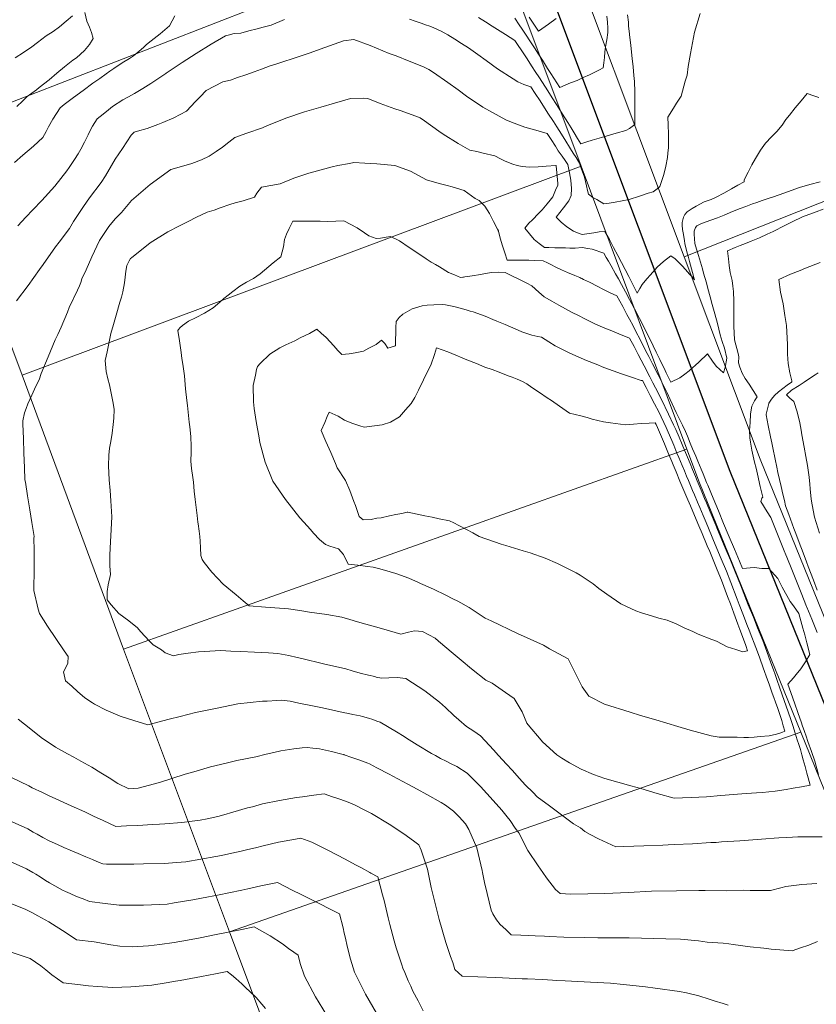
# Model space of a CAD drawing. Header units: inches. Extents: x 11351264 to 11356330, y 6702313 to 6706468.
# Tile 49 of 160: x 11351503 to 11351872, y 6704939 to 6705395. Entities that reach past the tile are written whole.
import ezdxf

# ---------------------------------------------------------------- set-up
doc = ezdxf.new("R2010")
doc.units = ezdxf.units.IN
doc.header["$MEASUREMENT"] = 0
doc.layers.add('Shumate_Contours_clip1', color=7, linetype='Continuous', lineweight=0)
doc.layers.add('Shumate_Parcels_clip1', color=7, linetype='Continuous', lineweight=0)
doc.layers.add('Shumate_Streets_clip1', color=7, linetype='Continuous')

msp = doc.modelspace()

# ---------------------------------------------------------------- linework, layer by layer
at = {"layer": 'Shumate_Contours_clip1'}
for points, elevation in [([(11351501.45, 6705354.94), (11351504.1, 6705357.44), (11351506.26, 6705359.47), (11351510.59, 6705362.56), (11351511.79, 6705363.68), (11351516.43, 6705367.32), (11351519.99, 6705370.29), (11351523.56, 6705373.25), (11351527.4, 6705376.44), (11351529.14, 6705377.52), (11351532.83, 6705380.88), (11351535.1, 6705383.58), (11351536.94, 6705386.49), (11351536.18, 6705389.15), (11351535.21, 6705391.64), (11351533.99, 6705394.48), (11351532.96, 6705398.42)], 1438), ([(11351683.52, 6705395.4), (11351686.13, 6705394.5), (11351688.86, 6705393.55), (11351690.94, 6705392.82), (11351692.93, 6705392.17), (11351694.77, 6705391.37), (11351698.19, 6705389.81), (11351701.22, 6705388.11), (11351704.56, 6705386.18), (11351707.6, 6705384.18), (11351710.82, 6705382.08), (11351715.17, 6705379), (11351719, 6705376.27), (11351724.36, 6705372.39), (11351731.61, 6705367.77), (11351733.74, 6705366.39), (11351736.58, 6705365.18), (11351739.8, 6705363.98), (11351741.79, 6705360.96), (11351744.05, 6705357.52), (11351747.65, 6705351.88), (11351750.19, 6705347.92), (11351751.73, 6705345.51), (11351752.84, 6705343.77), (11351755.48, 6705339.6), (11351758.21, 6705335.27), (11351759.44, 6705333.31), (11351760.73, 6705331.22), (11351762.33, 6705328.63), (11351762.84, 6705327.12), (11351764.56, 6705322.24), (11351765.6, 6705318.13), (11351765.98, 6705315.99), (11351766.52, 6705314.32), (11351768.44, 6705312.74), (11351770.27, 6705311.85), (11351773.55, 6705309.75), (11351776.06, 6705310.07), (11351778.88, 6705310.6), (11351785.38, 6705311.87), (11351790.16, 6705313.38), (11351794.19, 6705314.7), (11351796.41, 6705315.45), (11351798.27, 6705316.84), (11351799.57, 6705317.9), (11351801.39, 6705323.34), (11351802.31, 6705327.29), (11351803.09, 6705331.32), (11351803.19, 6705333.34), (11351803.56, 6705335.89), (11351803.54, 6705338.53), (11351803.58, 6705342.02), (11351803.38, 6705346.44), (11351803.21, 6705350.04), (11351805.83, 6705354.13), (11351807.24, 6705356.52), (11351809.49, 6705359.77), (11351811.33, 6705366.6), (11351812.16, 6705369.45), (11351812.74, 6705373.52), (11351813.81, 6705379.43), (11351814.67, 6705384.35), (11351815.63, 6705389.35), (11351818.17, 6705398.07)], 1442), ([(11351500.48, 6705328.91), (11351504.32, 6705332.3), (11351509.17, 6705336.51), (11351513.47, 6705340.56), (11351515.11, 6705343.29), (11351516.15, 6705345.45), (11351518.12, 6705348.99), (11351521.52, 6705354.36), (11351523.36, 6705355.78), (11351527.78, 6705359.12), (11351532.3, 6705362.34), (11351536.75, 6705365.65), (11351539.92, 6705367.9), (11351542.9, 6705370.07), (11351544.59, 6705371.27), (11351546.43, 6705372.58), (11351550.39, 6705375.11), (11351553.7, 6705377.16), (11351555.51, 6705378.45), (11351558.22, 6705380.54), (11351560.13, 6705382.3), (11351561.63, 6705383.64), (11351563.82, 6705385.4), (11351567.9, 6705388.61), (11351572.33, 6705392.22), (11351573.52, 6705394.6), (11351574.73, 6705396.89)], 1440), ([(11351500.79, 6705377.46), (11351504.62, 6705379.98), (11351508.46, 6705382.58), (11351511.08, 6705384.63), (11351515.06, 6705387.7), (11351518.4, 6705389.62), (11351521.26, 6705391.8), (11351524.32, 6705394.38), (11351527.22, 6705396.94)], 1436), ([(11351501.91, 6705299.59), (11351505.63, 6705303.58), (11351508.88, 6705306.97), (11351513.08, 6705311.42), (11351519.05, 6705317.96), (11351524.72, 6705325.11), (11351525.74, 6705326.6), (11351528.28, 6705330.3), (11351529.94, 6705332.98), (11351531.19, 6705335.16), (11351532.82, 6705338.4), (11351534.54, 6705341.77), (11351535.52, 6705343.87), (11351536.64, 6705345.73), (11351538.77, 6705349.18), (11351541.52, 6705351.35), (11351543.92, 6705353.4), (11351545.81, 6705354.85), (11351550.65, 6705357.93), (11351553.22, 6705359.34), (11351556.1, 6705360.93), (11351559.83, 6705363.19), (11351563.57, 6705365.56), (11351567.32, 6705368.04), (11351570.56, 6705370.14), (11351570.78, 6705370.31), (11351571.65, 6705370.93), (11351578.19, 6705375.28), (11351584.63, 6705379.53), (11351591.51, 6705383.86), (11351598.28, 6705387.62), (11351599.42, 6705388.03), (11351602.3, 6705388.76), (11351605.36, 6705388.93), (11351608.99, 6705389.92), (11351612.87, 6705390.83), (11351615.64, 6705391.61), (11351619.4, 6705392.66), (11351625.62, 6705395.22)], 1442), ([(11351715.45, 6705396.09), (11351718.7, 6705394.14), (11351721.79, 6705392.16), (11351728, 6705388.2), (11351732.27, 6705385.51), (11351733.53, 6705383.62), (11351735.53, 6705380.64), (11351737.99, 6705376.93), (11351740.12, 6705373.68), (11351742.06, 6705370.73), (11351743.45, 6705368.59), (11351746.56, 6705363.81), (11351749.99, 6705358.41), (11351752.71, 6705354.1), (11351754.45, 6705351.34), (11351756.84, 6705347.54), (11351758.43, 6705344.99), (11351759.83, 6705342.76), (11351761.46, 6705340.15), (11351763, 6705337.66), (11351765.68, 6705338.5), (11351768.18, 6705339.25), (11351772.52, 6705340.55), (11351776.29, 6705341.64), (11351779.27, 6705342.51), (11351783.78, 6705343.72), (11351785.55, 6705344.75), (11351787.92, 6705346.54), (11351787.98, 6705351.85), (11351787.98, 6705357.79), (11351787.91, 6705361.72), (11351787.79, 6705366.45), (11351787.54, 6705369.24), (11351787.19, 6705373.23), (11351786.77, 6705377.1), (11351786.48, 6705380.05), (11351786.11, 6705383.29), (11351785.68, 6705386.9), (11351785.26, 6705389.82), (11351785.04, 6705392.19), (11351785.05, 6705392.84), (11351784.95, 6705393.99), (11351784.57, 6705397.34)], 1440), ([(11351732.31, 6705395.87), (11351734.36, 6705392.8), (11351735.73, 6705390.71), (11351737.88, 6705387.47), (11351738.99, 6705385.8), (11351741.44, 6705382.08), (11351743.29, 6705379.22), (11351745.13, 6705376.36), (11351747.53, 6705372.59), (11351749.09, 6705370.17), (11351753.13, 6705363.76), (11351758.19, 6705365.82), (11351761.16, 6705367.01), (11351764.05, 6705368.34), (11351766.95, 6705369.66), (11351769.8, 6705371), (11351771.64, 6705371.9), (11351773.32, 6705372.78), (11351773.64, 6705375.12), (11351773.88, 6705377.64), (11351774.12, 6705380.17), (11351774.38, 6705382.41), (11351774.43, 6705382.55), (11351774.98, 6705385.82), (11351775.48, 6705389.17), (11351775.42, 6705391.28), (11351775.26, 6705394.06), (11351774.96, 6705396.72)], 1438), ([(11351739.03, 6705396.37), (11351740.23, 6705394.53), (11351743.26, 6705389.85), (11351747.89, 6705393.14), (11351751.51, 6705395.69)], 1436), ([(11351501.35, 6705264.84), (11351506.78, 6705271.94), (11351511.95, 6705279.41), (11351513.77, 6705281.75), (11351519.44, 6705289.87), (11351521.06, 6705292.01), (11351525.86, 6705298.38), (11351527.79, 6705301.58), (11351530.78, 6705306.24), (11351532.45, 6705308.58), (11351535.13, 6705312.66), (11351540.58, 6705319.72), (11351542.62, 6705322.86), (11351545.45, 6705327.64), (11351547.06, 6705330.5), (11351550.41, 6705335.44), (11351554.55, 6705341.63), (11351555.92, 6705343.03), (11351557.47, 6705343.5), (11351561.88, 6705344.77), (11351566.86, 6705346.64), (11351569.12, 6705347.49), (11351574.32, 6705349.61), (11351580.18, 6705352.7), (11351584.37, 6705357.16), (11351586.52, 6705359.39), (11351589.2, 6705362.32), (11351596.93, 6705366.39), (11351600.6, 6705367.19), (11351603.85, 6705368.33), (11351607.71, 6705369.66), (11351611.47, 6705371), (11351614.88, 6705372.23), (11351618.97, 6705373.72), (11351621.99, 6705374.69), (11351624.28, 6705375.42), (11351630.11, 6705377.34), (11351637.07, 6705379.63), (11351644.22, 6705382.23), (11351652.95, 6705385.38), (11351657.69, 6705386.02), (11351665.33, 6705383.13), (11351674.11, 6705379.46), (11351677.4, 6705378.4), (11351683.31, 6705375.92), (11351690.07, 6705373.25), (11351692.45, 6705372.06), (11351694.69, 6705370.74), (11351701.26, 6705366.09), (11351706.08, 6705362.69), (11351709.99, 6705359.71), (11351717.47, 6705354.63), (11351721.94, 6705352.19), (11351728.19, 6705348.66), (11351730.83, 6705347.6), (11351734.54, 6705346.27), (11351736.98, 6705345.41), (11351742.05, 6705343.9), (11351747.33, 6705342.46), (11351749.14, 6705339.63), (11351751.17, 6705336.47), (11351752.49, 6705334.41), (11351754.29, 6705331.83), (11351755.65, 6705329.92), (11351756.94, 6705328), (11351757.7, 6705324.16), (11351758.34, 6705320.76), (11351758.64, 6705316.92), (11351758.47, 6705313.69), (11351757.37, 6705311.28), (11351754.85, 6705307.98), (11351751.5, 6705303.61), (11351753.8, 6705301.28), (11351756.39, 6705299.11), (11351759.53, 6705297.22), (11351762.21, 6705296.09), (11351763.47, 6705295.57), (11351768.94, 6705296.4), (11351771.41, 6705296.9), (11351774.08, 6705296.93), (11351776.2, 6705293.29), (11351778.02, 6705289.51), (11351780.11, 6705285.81), (11351781.82, 6705282.58), (11351783.51, 6705279.35), (11351785.19, 6705276.11), (11351786.3, 6705273.92), (11351786.75, 6705273.07), (11351789.07, 6705268.47), (11351790.34, 6705270.63), (11351791.41, 6705272.46), (11351793.53, 6705275.12), (11351795.19, 6705276.94), (11351798.38, 6705280.46), (11351801.18, 6705283.08), (11351804.61, 6705285.69), (11351806.67, 6705284.26), (11351808.24, 6705282.76), (11351809.88, 6705281.12), (11351811.43, 6705279.45), (11351813.31, 6705277.28), (11351814.66, 6705275.79), (11351815.55, 6705274.56), (11351815.15, 6705276.12), (11351815.11, 6705276.27), (11351814.23, 6705279.62), (11351813.29, 6705283.15), (11351812.76, 6705284.95), (11351812.05, 6705287.62), (11351811.1, 6705291.43), (11351810.91, 6705292.6), (11351810.45, 6705295.57), (11351810.06, 6705297.91), (11351809.85, 6705299.94), (11351809.88, 6705301.24), (11351810.5, 6705303.6), (11351811.12, 6705304.94), (11351812.22, 6705306.07), (11351814.51, 6705307.6), (11351816.42, 6705308.79), (11351820.13, 6705310.73), (11351823.28, 6705311.87), (11351825.67, 6705312.95), (11351829.23, 6705314.83), (11351832.76, 6705316.76), (11351835.71, 6705318.41), (11351838.68, 6705320.07), (11351838.71, 6705320.97), (11351840.54, 6705324.48), (11351842.26, 6705327.82), (11351843.84, 6705330.78), (11351846.23, 6705334.65), (11351848.48, 6705337.87), (11351851.27, 6705340.79), (11351853.85, 6705343.4), (11351856.26, 6705346.23), (11351858.03, 6705348.88), (11351859.58, 6705350.92), (11351862.32, 6705354.26), (11351865.09, 6705357.5), (11351867.82, 6705360.88), (11351870.89, 6705359.82), (11351873.2, 6705359.11)], 1444), ([(11351872.32, 6704994.83), (11351865.32, 6704994.36), (11351858.03, 6704993.57), (11351855.7, 6704992.88), (11351850.82, 6704991.72), (11351843.98, 6704991.71), (11351841.41, 6704991.69), (11351838.47, 6704991.81), (11351830.57, 6704991.56), (11351820.59, 6704991.61), (11351817.56, 6704991.63), (11351807.29, 6704991.48), (11351795.76, 6704991.28), (11351785.07, 6704990.76), (11351774, 6704990.24), (11351758.3, 6704990.02), (11351753.34, 6704990.27), (11351751.14, 6704992.07), (11351747.05, 6704997.55), (11351745.35, 6705000), (11351743.19, 6705003.12), (11351738.37, 6705010.18), (11351734.22, 6705018.37), (11351732.49, 6705020.58), (11351730.12, 6705024.07), (11351728.85, 6705025.85), (11351726.38, 6705028.81), (11351722.33, 6705033.4), (11351716.43, 6705039.88), (11351710.25, 6705046.04), (11351705.46, 6705049.04), (11351702.44, 6705050.54), (11351700.5, 6705051.54), (11351697.87, 6705052.86), (11351695.59, 6705054.17), (11351693.74, 6705055.19), (11351687.03, 6705059.08), (11351683.32, 6705061.44), (11351680.22, 6705063.43), (11351678.19, 6705064.66), (11351673.35, 6705067.7), (11351669.97, 6705069.65), (11351668.44, 6705070.12), (11351666.46, 6705070.88), (11351664.48, 6705071.5), (11351661.79, 6705072.34), (11351660.68, 6705072.55), (11351657.21, 6705073.23), (11351655.19, 6705073.62), (11351652.75, 6705074.12), (11351643.14, 6705076.3), (11351639.31, 6705077.06), (11351632.15, 6705078.46), (11351628.25, 6705079.32), (11351624.05, 6705079.89), (11351622.06, 6705079.65), (11351617.46, 6705079.37), (11351615.34, 6705079.35), (11351603.9, 6705078.2), (11351594.32, 6705076.17), (11351591.2, 6705075.47), (11351584.28, 6705074.05), (11351577.15, 6705072.32), (11351572.14, 6705071.11), (11351562.17, 6705068.39), (11351555.7, 6705070.44), (11351549.44, 6705072.41), (11351542.96, 6705075.22), (11351537.53, 6705077.98), (11351536.56, 6705078.55), (11351535.74, 6705079.11), (11351532.82, 6705081.15), (11351529.75, 6705083.66), (11351526.94, 6705086.27), (11351524.05, 6705088.85), (11351523.15, 6705092.92), (11351524.17, 6705094.96), (11351525.14, 6705097), (11351525.22, 6705100.1), (11351523.38, 6705102.63), (11351519.57, 6705108.38), (11351515.74, 6705114.12), (11351511.99, 6705120.04), (11351511.44, 6705122.02), (11351509.42, 6705130.64), (11351509.44, 6705134.67), (11351509.47, 6705136.86), (11351509.56, 6705143.08), (11351509.52, 6705146.42), (11351509.56, 6705149.3), (11351509.44, 6705154.89), (11351509.46, 6705155.74), (11351508.45, 6705162.14), (11351507.51, 6705168.04), (11351506.49, 6705174.44), (11351505.46, 6705180.82), (11351505.22, 6705181.89), (11351505.04, 6705187.59), (11351504.78, 6705194.31), (11351504.51, 6705201.03), (11351504.23, 6705207.74), (11351504.33, 6705209.24), (11351505.1, 6705212.9), (11351505.79, 6705214.92), (11351506.63, 6705217.11), (11351508.52, 6705221.2), (11351510.24, 6705225.35), (11351511.78, 6705228.24), (11351512.83, 6705231.25), (11351515.98, 6705238.92), (11351519.2, 6705246.8), (11351520.42, 6705249.27), (11351521.99, 6705252.62), (11351524.92, 6705259.63), (11351525.79, 6705261.78), (11351529.66, 6705269.75), (11351530.52, 6705271.83), (11351531.14, 6705273.29), (11351531.57, 6705275.07), (11351533.7, 6705279.26), (11351536.29, 6705285.18), (11351539.86, 6705292.78), (11351544.18, 6705299.25), (11351547.08, 6705302.84), (11351549.98, 6705305.79), (11351554.57, 6705311.41), (11351563.34, 6705318.73), (11351572.94, 6705325.73), (11351577.86, 6705327.04), (11351582.6, 6705328.53), (11351587.1, 6705330.27), (11351590.63, 6705331.97), (11351591.64, 6705332.54), (11351593.91, 6705334.07), (11351596.86, 6705336.09), (11351599.7, 6705338.45), (11351602.62, 6705340.56), (11351608.11, 6705342.51), (11351615.31, 6705345.09), (11351617.62, 6705346.07), (11351619.71, 6705346.87), (11351626.13, 6705349.44), (11351634.85, 6705352.38), (11351642.45, 6705354.59), (11351648.78, 6705356.53), (11351656.12, 6705358.64), (11351661.99, 6705358.74), (11351664.18, 6705358.68), (11351669.92, 6705356.3), (11351676.7, 6705353.9), (11351679.17, 6705353.02), (11351686.37, 6705350.41), (11351688.39, 6705349.64), (11351690.44, 6705348.28), (11351697.18, 6705343.56), (11351699.19, 6705342.09), (11351706.01, 6705337.75), (11351711.45, 6705334.64), (11351714.73, 6705334.01), (11351717.67, 6705333.24), (11351722.99, 6705332.1), (11351725.75, 6705330.61), (11351727.93, 6705329.57), (11351731.42, 6705328.18), (11351733.39, 6705327.64), (11351735.76, 6705327.09), (11351739.09, 6705326.82), (11351743.08, 6705326.94), (11351746.93, 6705327.26), (11351751.27, 6705327.63), (11351751.46, 6705327.36), (11351751.74, 6705324.16), (11351752.14, 6705320.96), (11351752.25, 6705319.23), (11351752.25, 6705318.46), (11351751.25, 6705316.22), (11351749.89, 6705313.06), (11351748.65, 6705311.5), (11351747.28, 6705309.79), (11351745.07, 6705307.03), (11351743.32, 6705305.29), (11351740.49, 6705302.45), (11351738.87, 6705300.79), (11351737.04, 6705298.55), (11351739.09, 6705295.93), (11351741.31, 6705293.33), (11351743.68, 6705291.46), (11351746.07, 6705289.61), (11351748.15, 6705289.55), (11351750.92, 6705289.45), (11351753.16, 6705289.39), (11351755.83, 6705289.35), (11351757.86, 6705289.34), (11351760.35, 6705289.32), (11351763.61, 6705289.58), (11351766.17, 6705289.17), (11351768.24, 6705288.74), (11351773.59, 6705286.88), (11351774.74, 6705284.95), (11351775.77, 6705283.23), (11351776.97, 6705281.07), (11351779.04, 6705277.42), (11351780.38, 6705275.02), (11351781.82, 6705272.4), (11351783.62, 6705269.01), (11351785.51, 6705265.45), (11351787.8, 6705261.16), (11351790.17, 6705256.61), (11351793.32, 6705250.3), (11351796.44, 6705243.97), (11351797.85, 6705241.06), (11351799.55, 6705237.62), (11351802, 6705232.55), (11351802.54, 6705231.49), (11351802.81, 6705230.95), (11351804.59, 6705227.2), (11351808.82, 6705229.26), (11351811.2, 6705230.86), (11351813.19, 6705232.38), (11351817.67, 6705236.41), (11351821.67, 6705240.37), (11351823.94, 6705236.98), (11351825.65, 6705234.55), (11351829.09, 6705231.44), (11351829.82, 6705234.01), (11351830.61, 6705238.31), (11351829.46, 6705242.93), (11351828.42, 6705245.99), (11351827.56, 6705249.11), (11351826.26, 6705254.31), (11351825.04, 6705258.8), (11351824.44, 6705261.07), (11351823.88, 6705263.16), (11351822.95, 6705266.67), (11351821.86, 6705270.55), (11351821.11, 6705273.27), (11351819.84, 6705277.69), (11351819.26, 6705279.71), (11351818.34, 6705282.76), (11351817.42, 6705285.82), (11351816.02, 6705290.43), (11351815.79, 6705291.37), (11351815.48, 6705295.83), (11351815.45, 6705297.17), (11351816.05, 6705298.79), (11351816.76, 6705299.6), (11351818.86, 6705300.68), (11351823.21, 6705302.21), (11351826.32, 6705303.34), (11351829.41, 6705304.5), (11351833.24, 6705306.22), (11351836.79, 6705307.61), (11351839.39, 6705308.61), (11351842.55, 6705309.83), (11351844.51, 6705310.47), (11351847.06, 6705311.34), (11351849.75, 6705312.22), (11351852.19, 6705313.09), (11351857.01, 6705314.77), (11351864.26, 6705317.35), (11351869.11, 6705318.71), (11351873.9, 6705319.98)], 1446), ([(11351874.77, 6705016.58), (11351871.64, 6705016.55), (11351869.63, 6705016.48), (11351865.6, 6705016.46), (11351863.53, 6705016.45), (11351861.06, 6705016.41), (11351858.21, 6705016.27), (11351854.76, 6705015.99), (11351852.55, 6705015.83), (11351848.76, 6705015.52), (11351842.66, 6705015.16), (11351836.7, 6705014.62), (11351828.1, 6705014.12), (11351825.67, 6705013.95), (11351823.12, 6705013.82), (11351814.63, 6705013.29), (11351806.15, 6705012.89), (11351803.47, 6705012.76), (11351800.99, 6705012.68), (11351792.07, 6705012.39), (11351782.84, 6705012.03), (11351779.22, 6705011.89), (11351775.07, 6705013.66), (11351771.05, 6705015.52), (11351767.24, 6705017.57), (11351764.72, 6705019.04), (11351762.72, 6705020.64), (11351759.56, 6705022.58), (11351753.95, 6705026.69), (11351748.33, 6705030.92), (11351742.72, 6705035.12), (11351740.76, 6705037.04), (11351737.16, 6705040.57), (11351734.5, 6705043.53), (11351731.03, 6705047.41), (11351728.51, 6705050.22), (11351724.84, 6705054.21), (11351722.49, 6705056.84), (11351718.51, 6705060.96), (11351716.41, 6705063.29), (11351713.29, 6705065.45), (11351709.89, 6705067.61), (11351706.32, 6705070.76), (11351704.06, 6705072.76), (11351700.12, 6705076.5), (11351697.37, 6705078.91), (11351690.55, 6705084.21), (11351681.76, 6705089.88), (11351677.86, 6705090.3), (11351673.97, 6705090.18), (11351670.54, 6705090.08), (11351668.11, 6705090.55), (11351667.37, 6705090.73), (11351664.43, 6705091.46), (11351660.7, 6705092.29), (11351656.96, 6705093.4), (11351654, 6705094.32), (11351643.72, 6705096.74), (11351633.66, 6705099.09), (11351631.38, 6705099.65), (11351627.59, 6705100.56), (11351622.45, 6705101.48), (11351618.09, 6705101.77), (11351611.61, 6705102.12), (11351605.27, 6705102.38), (11351600.74, 6705102.57), (11351596.1, 6705102.82), (11351588.34, 6705102.35), (11351585.71, 6705102.28), (11351580.88, 6705101.54), (11351576.61, 6705100.94), (11351574.15, 6705100.44), (11351570.32, 6705101.77), (11351568.49, 6705103.1), (11351564.73, 6705105.41), (11351562.93, 6705107.25), (11351558.86, 6705111.62), (11351557.35, 6705113.29), (11351553.38, 6705116.67), (11351548.84, 6705120.02), (11351545.16, 6705124), (11351543.31, 6705126.39), (11351543.35, 6705130.2), (11351543.77, 6705133.33), (11351544.89, 6705138.07), (11351544.6, 6705142.11), (11351544.63, 6705147.03), (11351544.97, 6705153.35), (11351545.1, 6705155.96), (11351545.46, 6705164.73), (11351545.07, 6705172.19), (11351544.73, 6705177.05), (11351544.34, 6705181.91), (11351544.06, 6705188.49), (11351544.09, 6705193.32), (11351544.49, 6705196.53), (11351545.12, 6705199.7), (11351545.61, 6705203.5), (11351546.14, 6705207.6), (11351546.43, 6705210.49), (11351546.59, 6705214.53), (11351546.15, 6705217.47), (11351545.44, 6705221.36), (11351544.38, 6705225.99), (11351543.68, 6705228.77), (11351542.91, 6705232.16), (11351542.48, 6705237.15), (11351543.31, 6705241.3), (11351545.04, 6705249.77), (11351546.34, 6705253.89), (11351547.49, 6705258.19), (11351549.2, 6705264.22), (11351549.96, 6705266.64), (11351550.6, 6705269.1), (11351551.46, 6705273.25), (11351551.76, 6705275.9), (11351551.95, 6705278.54), (11351552.49, 6705281.18), (11351553.5, 6705283.41), (11351554.17, 6705284.44), (11351554.59, 6705284.87), (11351563.36, 6705291.81), (11351571.55, 6705296.86), (11351576.93, 6705299.67), (11351580.92, 6705301.68), (11351584.85, 6705303.58), (11351589.72, 6705305.89), (11351592.91, 6705306.88), (11351595.75, 6705308.02), (11351600.24, 6705309.51), (11351602.77, 6705310.3), (11351606.38, 6705311.26), (11351611.7, 6705312.86), (11351612.73, 6705314.68), (11351614.98, 6705317.6), (11351623.61, 6705319.15), (11351629.96, 6705321.68), (11351636.86, 6705324.02), (11351640.84, 6705325.1), (11351647.73, 6705326.92), (11351650.36, 6705327.56), (11351655.67, 6705328.47), (11351657.73, 6705328.97), (11351662.81, 6705328.66), (11351668.41, 6705328.34), (11351676.7, 6705327.65), (11351683.92, 6705324.94), (11351691.35, 6705320.86), (11351697.26, 6705319.24), (11351700.93, 6705318.25), (11351703.35, 6705317.76), (11351708.78, 6705316.02), (11351714.01, 6705312.3), (11351715.84, 6705311.29), (11351718.43, 6705308.71), (11351720.64, 6705305.26), (11351722.37, 6705301.69), (11351724.31, 6705298.05), (11351724.76, 6705297.37), (11351724.66, 6705297.25), (11351724.69, 6705297.17), (11351725.61, 6705293.84), (11351726.68, 6705290.42), (11351727.75, 6705287.13), (11351728.83, 6705283.77), (11351732.61, 6705283.76), (11351736.5, 6705283.72), (11351738.81, 6705283.65), (11351741.37, 6705283.56), (11351745.51, 6705283.4), (11351747.42, 6705282.49), (11351749.39, 6705281.52), (11351751.05, 6705280.65), (11351754.01, 6705279.22), (11351756.74, 6705278.03), (11351760.2, 6705276.56), (11351762.39, 6705275.62), (11351762.97, 6705275.38), (11351763.33, 6705275.22), (11351764.24, 6705274.79), (11351766.89, 6705273.5), (11351770.78, 6705271.46), (11351773.14, 6705270.23), (11351776.47, 6705268.56), (11351779.55, 6705267.25), (11351782.35, 6705262.2), (11351784.3, 6705258.6), (11351785.47, 6705256.43), (11351787.2, 6705253.22), (11351788.46, 6705250.72), (11351790.39, 6705246.96), (11351792.96, 6705241.84), (11351794.38, 6705239.1), (11351796.1, 6705235.74), (11351798.72, 6705230.58), (11351801.55, 6705225.01), (11351802.89, 6705222.2), (11351804.37, 6705219.12), (11351807.19, 6705213.2), (11351810, 6705207.26), (11351811.4, 6705204.3), (11351811.88, 6705203.21), (11351812.32, 6705202.19), (11351813.66, 6705198.97), (11351814.73, 6705196.37), (11351816.18, 6705192.89), (11351817.15, 6705190.56), (11351818.71, 6705186.81), (11351819.56, 6705184.75), (11351821.24, 6705180.72), (11351821.8, 6705179.39), (11351824.24, 6705173.51), (11351826.69, 6705167.63), (11351829.13, 6705161.75), (11351831.29, 6705156.57), (11351831.71, 6705155.56), (11351834.1, 6705149.8), (11351836.44, 6705144.18), (11351837.8, 6705140.9), (11351843.27, 6705141.28), (11351846.84, 6705140.92), (11351850.1, 6705140.89), (11351854.29, 6705136.27), (11351856.27, 6705132.26), (11351859.9, 6705125.56), (11351861.5, 6705123.48), (11351863.92, 6705119.94), (11351865.9, 6705113.23), (11351866.71, 6705110.17), (11351867.74, 6705106.4), (11351869.03, 6705100.99), (11351867.1, 6705097.61), (11351864.95, 6705094.31), (11351862.75, 6705091.68), (11351861.46, 6705090.14), (11351858.9, 6705087.22), (11351860.23, 6705083.46), (11351862.1, 6705078.2), (11351863.53, 6705074.13), (11351865.23, 6705069.32), (11351865.59, 6705068.23), (11351866.61, 6705065.33), (11351867.37, 6705063.1), (11351868.2, 6705060.72), (11351869.78, 6705056.12), (11351871.34, 6705051.54), (11351872.04, 6705049.19), (11351873.15, 6705045.36)], 1448), ([(11351872.47, 6705111.12), (11351869.98, 6705117.32), (11351867.75, 6705122.88), (11351867.6, 6705123.27), (11351865.1, 6705129.51), (11351862.59, 6705135.74), (11351860.09, 6705141.98), (11351857.69, 6705147.94), (11351857.56, 6705148.27), (11351855.07, 6705154.48), (11351852.59, 6705160.62), (11351851.05, 6705164.46), (11351849.36, 6705167.15), (11351846.39, 6705171.89), (11351846.76, 6705173.44), (11351847.35, 6705173.87), (11351846.13, 6705178.89), (11351844.79, 6705184.51), (11351844.14, 6705187.33), (11351843.47, 6705190.12), (11351842.19, 6705195.72), (11351841.56, 6705199.33), (11351841.21, 6705201.32), (11351841.11, 6705204.75), (11351841.35, 6705208.43), (11351841.6, 6705212.3), (11351841.74, 6705213.51), (11351842.16, 6705216.04), (11351843.4, 6705218.46), (11351844.7, 6705220.4), (11351840.94, 6705226.18), (11351839.17, 6705228.91), (11351837.78, 6705231.4), (11351836.56, 6705234.08), (11351835.96, 6705236.13), (11351836.23, 6705238.89), (11351835.86, 6705240.49), (11351834.22, 6705246.75), (11351833.91, 6705253.17), (11351833.82, 6705256.26), (11351833.86, 6705261.23), (11351833.8, 6705264.79), (11351833.71, 6705269.23), (11351833.33, 6705271.63), (11351833.01, 6705274.33), (11351832.19, 6705278), (11351831.73, 6705281.19), (11351831.37, 6705284.37), (11351830.84, 6705288.05), (11351834.4, 6705289.61), (11351836.86, 6705290.57), (11351839.22, 6705291.5), (11351841.92, 6705292.54), (11351845.79, 6705294.04), (11351849.31, 6705295.74), (11351852.05, 6705297.04), (11351857.47, 6705299.73), (11351860.89, 6705301.44), (11351865.64, 6705303.75), (11351872.07, 6705306.06), (11351875.28, 6705307.27)], 1448), ([(11351872.52, 6705130.88), (11351870.74, 6705135.48), (11351868.34, 6705141.72), (11351867.52, 6705143.96), (11351865.49, 6705149.38), (11351864.63, 6705151.69), (11351862.58, 6705157.06), (11351861.72, 6705159.36), (11351860.09, 6705163.73), (11351859.34, 6705165.88), (11351857.85, 6705169.94), (11351857.29, 6705172.38), (11351856.57, 6705175.28), (11351855.77, 6705178.81), (11351854.31, 6705185.33), (11351853.78, 6705187.8), (11351852.98, 6705191.49), (11351851.95, 6705196.68), (11351851.46, 6705199.08), (11351850.9, 6705201.87), (11351849.83, 6705207.08), (11351848.78, 6705212.07), (11351848.77, 6705212.23), (11351848.77, 6705212.3), (11351849.55, 6705215.5), (11351850.03, 6705217.35), (11351850.01, 6705217.4), (11351851.32, 6705219.23), (11351852.77, 6705221.07), (11351854.6, 6705222.69), (11351856.57, 6705224.26), (11351858.57, 6705225.79), (11351860.57, 6705227.21), (11351860.64, 6705227.26), (11351860.68, 6705227.28), (11351860.8, 6705227.37), (11351860.76, 6705227.74), (11351859.81, 6705231.53), (11351859.1, 6705235.79), (11351858.73, 6705240.14), (11351858.67, 6705244.57), (11351858.2, 6705253.41), (11351857.51, 6705258.08), (11351856.68, 6705263.46), (11351855.53, 6705268.84), (11351854.76, 6705274.79), (11351860.05, 6705277.21), (11351864.65, 6705278.94), (11351867.07, 6705279.97), (11351873.85, 6705282.65)], 1450), ([(11351873.58, 6705157.2), (11351871.17, 6705164.64), (11351870.18, 6705170.4), (11351869.74, 6705172.92), (11351869.31, 6705177.8), (11351869.06, 6705179.89), (11351868.75, 6705183.19), (11351868.07, 6705188.59), (11351867.27, 6705192.8), (11351866.39, 6705197.13), (11351865.44, 6705202.77), (11351865.09, 6705205), (11351864.4, 6705208.35), (11351863.2, 6705213.48), (11351861.71, 6705218.2), (11351859.75, 6705219.78), (11351858.28, 6705221.29), (11351860.64, 6705223.46), (11351864.2, 6705225.68), (11351866.38, 6705227.13), (11351869.43, 6705229.18), (11351871.61, 6705230.62), (11351872.91, 6705231.49)], 1452), ([(11351872.69, 6704968.02), (11351868.61, 6704966.33), (11351864.74, 6704965.08), (11351860.93, 6704963.64), (11351855.13, 6704964.15), (11351851.2, 6704964.49), (11351847.81, 6704964.97), (11351841.38, 6704965.61), (11351833.57, 6704966.63), (11351831.46, 6704966.89), (11351828.84, 6704967.2), (11351821.56, 6704967.75), (11351817.45, 6704968.39), (11351809.14, 6704969.12), (11351802.28, 6704969.32), (11351785.27, 6704969.65), (11351770.77, 6704969.72), (11351764.62, 6704969.88), (11351755.03, 6704969.98), (11351748.42, 6704970.32), (11351746.15, 6704970.42), (11351741.8, 6704970.63), (11351738.57, 6704970.78), (11351735.17, 6704970.94), (11351730.6, 6704971.15), (11351728.15, 6704973.57), (11351725.6, 6704975.89), (11351723.77, 6704978.01), (11351722.09, 6704980.89), (11351721.41, 6704982.5), (11351719.46, 6704990.31), (11351718.21, 6704995.38), (11351717.38, 6705000), (11351717.23, 6705000.85), (11351715.36, 6705008.85), (11351714.65, 6705011.46), (11351711, 6705019.85), (11351709.47, 6705022.5), (11351706.52, 6705025.76), (11351703.92, 6705028.35), (11351700.26, 6705031.11), (11351698.18, 6705032.44), (11351691.47, 6705036.09), (11351687.13, 6705038.58), (11351682.72, 6705040.94), (11351675.83, 6705044.63), (11351674.02, 6705045.6), (11351668.37, 6705048.54), (11351665.02, 6705050.29), (11351664.22, 6705050.63), (11351660.43, 6705052.06), (11351656.85, 6705053.23), (11351653.16, 6705054.56), (11351653.04, 6705054.61), (11351652.15, 6705054.83), (11351647.41, 6705055.99), (11351644.56, 6705056.73), (11351641.72, 6705057.23), (11351638.76, 6705057.63), (11351636.14, 6705057.9), (11351633.81, 6705057.68), (11351629.91, 6705057.31), (11351623.86, 6705056.3), (11351620.63, 6705055.64), (11351617.07, 6705054.8), (11351612.3, 6705053.64), (11351603.47, 6705051.83), (11351598.47, 6705050.58), (11351591.31, 6705048.92), (11351583.47, 6705046.58), (11351579.58, 6705045.51), (11351567.59, 6705041.65), (11351557.81, 6705039.07), (11351553.42, 6705038.77), (11351548.27, 6705041.27), (11351544.35, 6705043.88), (11351540.36, 6705046.23), (11351536.2, 6705048.8), (11351531.22, 6705051.51), (11351527.85, 6705053.49), (11351524.97, 6705054.99), (11351519.37, 6705058.02), (11351512.77, 6705062.55), (11351508.03, 6705066.45), (11351502.04, 6705071.08)], 1444), ([(11351831.27, 6704938.51), (11351828.96, 6704939.29), (11351824.76, 6704940.56), (11351822.48, 6704941.26), (11351817.64, 6704942.82), (11351811.91, 6704944.25), (11351808.63, 6704944.8), (11351797.33, 6704946.32), (11351792.98, 6704946.97), (11351782.69, 6704948.09), (11351776.69, 6704948.74), (11351767.42, 6704949.18), (11351755.59, 6704949.85), (11351751.77, 6704949.96), (11351749.73, 6704950.08), (11351745.16, 6704950.34), (11351738.17, 6704950.68), (11351735.75, 6704950.78), (11351726.68, 6704951.14), (11351723.36, 6704951.26), (11351715.17, 6704951.63), (11351707.86, 6704952.02), (11351704.59, 6704955.06), (11351703.53, 6704958.35), (11351702.57, 6704961.13), (11351700.31, 6704967.49), (11351697.19, 6704978.27), (11351694.25, 6704989.91), (11351693.6, 6704993.06), (11351692.22, 6705000), (11351691.91, 6705001.56), (11351688.98, 6705010.37), (11351687.88, 6705012.76), (11351685.41, 6705014.65), (11351680.91, 6705017.89), (11351674.1, 6705022.43), (11351665.89, 6705027.33), (11351663.13, 6705028.78), (11351658.04, 6705031.36), (11351654.24, 6705032.88), (11351650.22, 6705034.22), (11351647.88, 6705034.98), (11351643.91, 6705036.36), (11351639.18, 6705035.88), (11351633.87, 6705035.12), (11351631.14, 6705034.76), (11351623.23, 6705033.31), (11351615.37, 6705031.77), (11351610.72, 6705030.47), (11351608.46, 6705029.9), (11351601.59, 6705027.92), (11351597.41, 6705026.66), (11351594.69, 6705026.01), (11351589.71, 6705024.92), (11351586.42, 6705024.28), (11351578.01, 6705023.22), (11351570.15, 6705022.52), (11351567.7, 6705022.34), (11351564.38, 6705022.17), (11351557.51, 6705021.8), (11351552.31, 6705021.56), (11351547.36, 6705021.37), (11351541.54, 6705024.06), (11351537.07, 6705026.15), (11351532.94, 6705028.06), (11351526.74, 6705030.86), (11351519.64, 6705034.06), (11351516.42, 6705035.56), (11351513.38, 6705037), (11351508.61, 6705039.24), (11351507.13, 6705040.1), (11351499.06, 6705043.98)], 1442), ([(11351689.84, 6704935.9), (11351687.46, 6704940.45), (11351685.11, 6704945.03), (11351684.09, 6704947.38), (11351682.9, 6704949.75), (11351681.32, 6704953.61), (11351680.39, 6704955.66), (11351679.91, 6704957.16), (11351677.37, 6704965.01), (11351676.44, 6704968.3), (11351674.44, 6704975.93), (11351673.69, 6704978.99), (11351671.72, 6704987.06), (11351671.06, 6704989.61), (11351668.82, 6704997.99), (11351665.64, 6704999.7), (11351665.08, 6705000), (11351661.21, 6705002.11), (11351658.52, 6705003.58), (11351653.63, 6705006.15), (11351645.98, 6705010.12), (11351638.23, 6705014), (11351633.1, 6705015.84), (11351630.65, 6705015.45), (11351622.76, 6705013.97), (11351615.75, 6705012.33), (11351612.14, 6705011.41), (11351608.6, 6705010.6), (11351605.45, 6705009.88), (11351601.22, 6705008.93), (11351596.3, 6705007.92), (11351593.79, 6705007.39), (11351579.88, 6705004.98), (11351575.54, 6705004.66), (11351569.94, 6705004.2), (11351560.24, 6705003.94), (11351555.79, 6705003.87), (11351550.59, 6705003.81), (11351543, 6705003.8), (11351541.31, 6705003.97), (11351539.68, 6705004.61), (11351536.56, 6705005.99), (11351533.48, 6705007.3), (11351529.9, 6705008.81), (11351526.21, 6705010.38), (11351523.23, 6705011.64), (11351520.29, 6705012.92), (11351516.52, 6705014.61), (11351513.59, 6705016.24), (11351510.92, 6705017.8), (11351509.04, 6705018.73), (11351506.52, 6705020.24), (11351494.92, 6705025.46)], 1440), ([(11351668.19, 6704934.79), (11351663.13, 6704943.64), (11351658.01, 6704953.81), (11351656.2, 6704959.8), (11351654.62, 6704965.8), (11351653.79, 6704969.6), (11351653.23, 6704971.82), (11351652.74, 6704974.3), (11351651.04, 6704980.77), (11351645.13, 6704983.84), (11351643.19, 6704984.84), (11351641.08, 6704985.9), (11351636.02, 6704988.41), (11351633.25, 6704989.81), (11351629.13, 6704991.84), (11351622.28, 6704995.33), (11351614.61, 6704993.74), (11351608.5, 6704992.42), (11351605.73, 6704991.81), (11351599.8, 6704990.53), (11351595.28, 6704989.65), (11351587.13, 6704988.1), (11351583.14, 6704987.33), (11351574.39, 6704985.87), (11351571.17, 6704985.39), (11351560.25, 6704984.89), (11351551.74, 6704984.82), (11351548.94, 6704984.83), (11351542.42, 6704985.58), (11351535.25, 6704986.57), (11351532.22, 6704987.8), (11351529.15, 6704988.92), (11351526.15, 6704990.21), (11351524.06, 6704991.12), (11351522.72, 6704991.84), (11351519.13, 6704993.87), (11351516.6, 6704995.2), (11351514.73, 6704996.34), (11351512.26, 6704997.91), (11351510.35, 6704999.16), (11351508.93, 6705000), (11351505.96, 6705001.75), (11351496.4, 6705005.98)], 1438), ([(11351645.1, 6704934.11), (11351639.93, 6704942.39), (11351634.82, 6704951.9), (11351632.85, 6704957.87), (11351631.88, 6704961.63), (11351629.94, 6704963.07), (11351627.46, 6704964.82), (11351624.59, 6704966.88), (11351618.99, 6704970.62), (11351616.52, 6704971.98), (11351611.47, 6704974.82), (11351605.82, 6704973.63), (11351598.64, 6704972.21), (11351593.17, 6704971.15), (11351586.46, 6704969.79), (11351580.53, 6704968.65), (11351574.35, 6704967.56), (11351567.73, 6704966.57), (11351562.53, 6704965.95), (11351554.97, 6704965.59), (11351549.16, 6704965.92), (11351544.99, 6704966.46), (11351537.31, 6704967.81), (11351529.17, 6704968.76), (11351523.92, 6704972.34), (11351519.74, 6704974.93), (11351516.26, 6704977.06), (11351511.17, 6704979.84), (11351508.76, 6704981.3), (11351505.39, 6704982.97), (11351497.23, 6704986.27)], 1436), ([(11351616.8, 6704936.93), (11351615.08, 6704939.01), (11351612.39, 6704942.04), (11351609.48, 6704944.81), (11351607.72, 6704946.49), (11351605.76, 6704948.43), (11351602.99, 6704950.8), (11351600.98, 6704952.51), (11351599.04, 6704954.08), (11351593.63, 6704953.04), (11351587.07, 6704951.82), (11351579.61, 6704950.4), (11351577.19, 6704949.93), (11351575.11, 6704949.56), (11351570.67, 6704948.8), (11351564.04, 6704947.82), (11351554.27, 6704947.04), (11351546.01, 6704946.68), (11351538.89, 6704947.09), (11351534.75, 6704947.46), (11351530.94, 6704947.96), (11351522.98, 6704948.8), (11351517.78, 6704952.61), (11351514.96, 6704954.92), (11351512.65, 6704956.67), (11351507.74, 6704960.14), (11351496.15, 6704963.96)], 1434)]:
    msp.add_lwpolyline(points, dxfattribs=dict(at, elevation=elevation))
for points, elevation in [([(11351576.12, 6705251.06), (11351576.39, 6705251.57), (11351576.6, 6705251.76), (11351577.02, 6705252.32), (11351578.23, 6705253.44), (11351581.01, 6705255.46), (11351584.27, 6705257.05), (11351588.55, 6705259.16), (11351592.51, 6705261.69), (11351595.52, 6705264.23), (11351597.47, 6705265.88), (11351599.4, 6705267.42), (11351601.64, 6705269.23), (11351604.92, 6705271.71), (11351607.9, 6705273.5), (11351611.23, 6705275.2), (11351614.3, 6705277.35), (11351618.33, 6705280.83), (11351620.38, 6705282.44), (11351623.79, 6705285.2), (11351625.1, 6705289.9), (11351625.57, 6705293.26), (11351626.53, 6705295.7), (11351627.74, 6705298.32), (11351629.49, 6705301.78), (11351637.51, 6705301.79), (11351642.08, 6705301.82), (11351645.62, 6705301.69), (11351653, 6705301.9), (11351659.25, 6705298.66), (11351662.68, 6705296.44), (11351664.67, 6705294.96), (11351668.02, 6705293.71), (11351670.09, 6705293.95), (11351672.66, 6705294.39), (11351674.75, 6705294.7), (11351678.86, 6705292.61), (11351683.37, 6705289.56), (11351689.27, 6705285.71), (11351691.22, 6705284.28), (11351693.48, 6705282.73), (11351695.52, 6705281.7), (11351697.49, 6705280.59), (11351701.6, 6705278.05), (11351704.32, 6705276.89), (11351707.09, 6705275.64), (11351708.24, 6705275.79), (11351708.58, 6705275.85), (11351709.09, 6705275.93), (11351712.52, 6705276.46), (11351716.38, 6705277.13), (11351718.75, 6705277.49), (11351721.54, 6705277.96), (11351724.78, 6705278.13), (11351727.79, 6705278.02), (11351731.18, 6705276.31), (11351734.23, 6705274.92), (11351737.97, 6705273.08), (11351740.16, 6705271.87), (11351743.48, 6705268.91), (11351745.89, 6705266.79), (11351749.43, 6705264.72), (11351752.7, 6705262.91), (11351758.98, 6705259.49), (11351761.87, 6705258), (11351764.77, 6705256.58), (11351769.37, 6705254.25), (11351774.06, 6705252.26), (11351776.49, 6705251.23), (11351780.55, 6705249.59), (11351785.52, 6705247.61), (11351787.61, 6705243.64), (11351789.55, 6705239.96), (11351792.23, 6705234.82), (11351794.89, 6705229.68), (11351796.37, 6705226.83), (11351797.54, 6705224.53), (11351800.3, 6705219.17), (11351803.57, 6705212.37), (11351805.94, 6705207.35), (11351806.93, 6705205.27), (11351808.46, 6705201.68), (11351809.92, 6705198.28), (11351811.03, 6705195.6), (11351812.33, 6705192.46), (11351813.55, 6705189.52), (11351814.74, 6705186.65), (11351816.08, 6705183.43), (11351816.89, 6705181.49), (11351818.71, 6705177.15), (11351820.3, 6705173.33), (11351821.16, 6705171.27), (11351822.87, 6705167.17), (11351825.44, 6705161), (11351826.33, 6705158.88), (11351829.87, 6705150.45), (11351832.25, 6705144.67), (11351834.49, 6705139.26), (11351836.95, 6705133.25), (11351840.56, 6705123.98), (11351842.9, 6705118.23), (11351844.89, 6705113.36), (11351847.32, 6705107.42), (11351849.17, 6705102.46), (11351851.05, 6705097.1), (11351852.2, 6705093.84), (11351852.94, 6705091.77), (11351853.94, 6705088.93), (11351855.03, 6705085.88), (11351856.31, 6705082.38), (11351858.17, 6705077.08), (11351860.17, 6705071.29), (11351861.16, 6705068.09), (11351862.24, 6705064.59), (11351863.25, 6705061.53), (11351863.94, 6705059.37), (11351864.7, 6705057.04), (11351865.41, 6705054.55), (11351866.06, 6705052.21), (11351866.92, 6705049.09), (11351867.75, 6705045.98), (11351868.31, 6705043.83), (11351869.17, 6705040.5), (11351865.21, 6705039.66), (11351861.36, 6705039.09), (11351858.04, 6705038.52), (11351853, 6705037.73), (11351847.12, 6705037.09), (11351844.35, 6705036.86), (11351837.49, 6705036.37), (11351827.85, 6705035.66), (11351821.23, 6705035.08), (11351814.1, 6705034.75), (11351810.11, 6705034.54), (11351806.17, 6705034.37), (11351798.29, 6705036.65), (11351790.73, 6705038.88), (11351786.12, 6705040.16), (11351774, 6705043.59), (11351768.74, 6705045.43), (11351763.03, 6705047.87), (11351757.64, 6705050.86), (11351754.12, 6705053.03), (11351751.79, 6705054.51), (11351745.18, 6705060.58), (11351743.72, 6705062.19), (11351739.22, 6705067.46), (11351737.87, 6705069.13), (11351735.77, 6705074.41), (11351732.1, 6705080.62), (11351728.07, 6705083.37), (11351721.81, 6705087.67), (11351718.95, 6705089.17), (11351712.29, 6705094.31), (11351707.51, 6705098.33), (11351703.81, 6705101.45), (11351696.99, 6705107.17), (11351695.33, 6705108.61), (11351689.46, 6705111.67), (11351685.78, 6705111.95), (11351683.05, 6705111.28), (11351679.48, 6705110.43), (11351676.81, 6705111.25), (11351673.15, 6705112.32), (11351669.4, 6705113.31), (11351663.23, 6705115.03), (11351659.42, 6705116.1), (11351655.8, 6705117.28), (11351652.08, 6705118.29), (11351645.13, 6705119.51), (11351637.21, 6705120.55), (11351632.65, 6705121.39), (11351627.47, 6705122.12), (11351625.37, 6705122.29), (11351616.69, 6705123), (11351609.19, 6705123.57), (11351606.37, 6705125.94), (11351603.19, 6705128.65), (11351597.1, 6705133.59), (11351591.94, 6705139.1), (11351588.38, 6705143.63), (11351587.43, 6705144.98), (11351586.85, 6705146.84), (11351586.64, 6705150.42), (11351586.55, 6705153.53), (11351586.29, 6705155.64), (11351585.97, 6705158.1), (11351585.54, 6705161.56), (11351585.45, 6705162.28), (11351585.08, 6705165.34), (11351584.63, 6705169.11), (11351584.18, 6705172.88), (11351583.73, 6705176.66), (11351583.32, 6705180.79), (11351583.02, 6705183.06), (11351582.51, 6705187.16), (11351582.11, 6705190.62), (11351582.14, 6705190.91), (11351582.31, 6705194.39), (11351582.27, 6705197.4), (11351582.1, 6705202.03), (11351581.61, 6705206.54), (11351581.42, 6705208.59), (11351580.91, 6705213.35), (11351580.61, 6705216.31), (11351580.33, 6705218.7), (11351579.75, 6705224.06), (11351579.15, 6705230.16), (11351578.41, 6705235.52), (11351578.03, 6705238.09), (11351577.64, 6705240.9), (11351576.85, 6705246.28)], 1450), ([(11351612.07, 6705230.42), (11351612.57, 6705233.06), (11351613.12, 6705234.42), (11351614.27, 6705235.78), (11351618.84, 6705240.21), (11351623.4, 6705243.09), (11351626.21, 6705244.45), (11351630.31, 6705246.39), (11351632.84, 6705247.65), (11351637.11, 6705249.77), (11351640.49, 6705251.69), (11351642.63, 6705249.87), (11351644.87, 6705247.81), (11351648.37, 6705244.06), (11351650.36, 6705241.89), (11351652.07, 6705240.03), (11351655.55, 6705240.26), (11351658.34, 6705240.76), (11351662.14, 6705241.48), (11351664.61, 6705242.89), (11351668.01, 6705244.64), (11351670.5, 6705246.7), (11351672.11, 6705245.13), (11351673.45, 6705242.86), (11351676.51, 6705243.84), (11351676.9, 6705244), (11351676.98, 6705244.23), (11351677.04, 6705247.03), (11351677.11, 6705249.83), (11351677.17, 6705252.44), (11351677.26, 6705255.23), (11351678.7, 6705257.14), (11351680.48, 6705258.63), (11351682.54, 6705259.93), (11351684.69, 6705261.12), (11351689.32, 6705262.58), (11351691.64, 6705262.83), (11351694.77, 6705263.04), (11351698.72, 6705263.16), (11351700.12, 6705263.09), (11351704.09, 6705262.29), (11351706.96, 6705261.5), (11351709.84, 6705260.66), (11351711.62, 6705260.11), (11351713.03, 6705259.71), (11351718.57, 6705257.7), (11351722.11, 6705256.27), (11351723.98, 6705255.52), (11351727.92, 6705253.84), (11351733.94, 6705251.26), (11351735.65, 6705250.57), (11351737.87, 6705249.66), (11351740.19, 6705248.98), (11351743.06, 6705248.28), (11351744.69, 6705248.01), (11351748.11, 6705245.82), (11351751.03, 6705244.09), (11351754.19, 6705242.4), (11351757.77, 6705240.69), (11351765.53, 6705237.25), (11351770.02, 6705235.49), (11351773.57, 6705234.03), (11351777.99, 6705232.42), (11351781.85, 6705231), (11351786.46, 6705229.51), (11351790.94, 6705228.01), (11351791.48, 6705227.98), (11351793.15, 6705224.78), (11351795.12, 6705220.98), (11351797.1, 6705217.18), (11351799.07, 6705213.37), (11351802.47, 6705206.24), (11351803.42, 6705204), (11351805.05, 6705200.14), (11351805.98, 6705197.96), (11351807.5, 6705194.36), (11351808.38, 6705192.24), (11351809.91, 6705188.54), (11351810.91, 6705186.15), (11351811.98, 6705183.6), (11351812.82, 6705181.59), (11351813.8, 6705179.26), (11351814.73, 6705177.04), (11351815.62, 6705174.92), (11351817, 6705171.62), (11351818.08, 6705169.04), (11351819.58, 6705165.45), (11351820.95, 6705162.18), (11351823.47, 6705156.18), (11351824.49, 6705153.76), (11351828.03, 6705145.35), (11351830.41, 6705139.55), (11351832.53, 6705134.34), (11351835.44, 6705126.71), (11351836.4, 6705124.16), (11351838.34, 6705119.09), (11351839.89, 6705114.93), (11351840.97, 6705112.23), (11351842.21, 6705109.02), (11351843.31, 6705106.26), (11351844.79, 6705102.27), (11351845.85, 6705099.34), (11351847.51, 6705094.78), (11351849.47, 6705089.24), (11351850.17, 6705087.31), (11351850.87, 6705085.37), (11351851.69, 6705083.09), (11351852.44, 6705081.02), (11351853.19, 6705078.95), (11351854.26, 6705076.01), (11351855.21, 6705073.22), (11351856.06, 6705070.35), (11351856.75, 6705067.98), (11351857.48, 6705065.49), (11351856.1, 6705064.82), (11351853.59, 6705064.07), (11351850.28, 6705063.38), (11351846.04, 6705062.96), (11351843.26, 6705062.75), (11351840.68, 6705062.56), (11351838.44, 6705062.6), (11351835.39, 6705062.71), (11351830.56, 6705062.64), (11351827.07, 6705062.75), (11351823.27, 6705063.25), (11351813.54, 6705065.91), (11351807.91, 6705067.65), (11351797.69, 6705070.65), (11351790.55, 6705072.69), (11351785.72, 6705074.27), (11351773.86, 6705077.97), (11351766.7, 6705081.72), (11351763.56, 6705086.01), (11351760.69, 6705091.54), (11351757.01, 6705099.01), (11351748.46, 6705103.6), (11351745.68, 6705105.3), (11351733.5, 6705110.71), (11351721.37, 6705116.65), (11351718.55, 6705117.9), (11351711.19, 6705122.7), (11351705.89, 6705125.75), (11351703.64, 6705126.84), (11351700.33, 6705128.55), (11351694.62, 6705131.23), (11351689.75, 6705133.37), (11351688.59, 6705133.96), (11351688.37, 6705134.07), (11351687.73, 6705134.34), (11351683.14, 6705136.34), (11351679.31, 6705137.8), (11351677.19, 6705138.51), (11351674.56, 6705139.35), (11351669.75, 6705140.62), (11351666.67, 6705141.42), (11351664.08, 6705141.72), (11351659.53, 6705142.33), (11351655.01, 6705142.79), (11351652.91, 6705147.35), (11351650.62, 6705150), (11351646.6, 6705151.15), (11351644.63, 6705151.95), (11351641.77, 6705154.23), (11351639.07, 6705157.25), (11351637.6, 6705158.92), (11351634.6, 6705162.28), (11351632.75, 6705164.25), (11351625.98, 6705172.74), (11351620.2, 6705181.32), (11351616.66, 6705190.17), (11351614.07, 6705199.16), (11351613.89, 6705201.34), (11351612.45, 6705208.97), (11351611.57, 6705214.93), (11351611.22, 6705218.07), (11351610.97, 6705225.68)], 1452), ([(11351642.62, 6705204.72), (11351644.23, 6705208.54), (11351645.28, 6705211.32), (11351646.2, 6705213.24), (11351650.47, 6705211.43), (11351653.34, 6705209.59), (11351656.83, 6705208.12), (11351660.47, 6705206.93), (11351662.56, 6705206.31), (11351670.81, 6705207.36), (11351674.73, 6705208.65), (11351678.84, 6705211.19), (11351681.68, 6705214.38), (11351684.23, 6705217.32), (11351685.98, 6705220.08), (11351687.73, 6705223.52), (11351689.97, 6705228.25), (11351691.29, 6705230.9), (11351693.36, 6705235.11), (11351695.1, 6705240.01), (11351696.01, 6705243.1), (11351698.68, 6705242.11), (11351701.22, 6705241.19), (11351704.92, 6705239.64), (11351707.98, 6705238.44), (11351710.03, 6705237.57), (11351714.5, 6705235.79), (11351718.49, 6705234.21), (11351721.85, 6705233.01), (11351725.01, 6705231.89), (11351729.17, 6705230.16), (11351731.08, 6705229.44), (11351733.36, 6705228.6), (11351735.87, 6705227.51), (11351737.95, 6705226.35), (11351740.25, 6705224.73), (11351743.72, 6705222.45), (11351747.4, 6705219.99), (11351749.35, 6705218.64), (11351753.05, 6705216.09), (11351757.73, 6705212.86), (11351762.91, 6705211.66), (11351765.9, 6705210.83), (11351768.22, 6705210.07), (11351773.48, 6705208.77), (11351776.69, 6705208.37), (11351783.7, 6705207.48), (11351787.31, 6705207.69), (11351790.97, 6705208.02), (11351794.58, 6705208.24), (11351797.44, 6705208.34), (11351797.84, 6705207.58), (11351798.02, 6705207.21), (11351798.88, 6705205.16), (11351799.8, 6705202.98), (11351800.72, 6705200.79), (11351801.64, 6705198.61), (11351803.29, 6705194.69), (11351804.19, 6705192.56), (11351805.08, 6705190.43), (11351805.73, 6705188.87), (11351807.07, 6705185.7), (11351808.89, 6705181.36), (11351810.72, 6705177.02), (11351812.54, 6705172.69), (11351813.71, 6705169.91), (11351815.57, 6705165.48), (11351817.61, 6705160.63), (11351819.11, 6705157.06), (11351821.51, 6705151.36), (11351822.65, 6705148.65), (11351826.19, 6705140.24), (11351828.14, 6705135.43), (11351830.99, 6705127.81), (11351832.24, 6705124.43), (11351833.82, 6705120.2), (11351835.72, 6705115.03), (11351836.63, 6705112.6), (11351839.2, 6705105.58), (11351839.38, 6705105.12), (11351840.26, 6705102.68), (11351838.03, 6705102.31), (11351834.85, 6705103.38), (11351830.83, 6705104.58), (11351825.76, 6705107.13), (11351823.65, 6705107.91), (11351817.38, 6705110.48), (11351814.83, 6705111.64), (11351810.79, 6705113.39), (11351807.13, 6705115.24), (11351802.97, 6705116.84), (11351799.09, 6705117.9), (11351795.65, 6705118.98), (11351791.11, 6705120.36), (11351788.4, 6705121.3), (11351781.45, 6705124.49), (11351774.99, 6705129), (11351771.23, 6705131.58), (11351768.59, 6705133.71), (11351762.57, 6705137.71), (11351760.74, 6705138.91), (11351752.09, 6705143.17), (11351746.47, 6705145.63), (11351739.37, 6705148.06), (11351736.22, 6705149.04), (11351728.1, 6705151.46), (11351726, 6705152.11), (11351715.73, 6705155.68), (11351712.83, 6705157.35), (11351709.89, 6705158.95), (11351706.42, 6705160.7), (11351704.07, 6705161.94), (11351702.01, 6705162.92), (11351697.28, 6705163.89), (11351694.05, 6705164.6), (11351690.68, 6705165.28), (11351687.04, 6705166.01), (11351684.94, 6705166.44), (11351682.73, 6705166.88), (11351682.41, 6705166.95), (11351679.92, 6705166.39), (11351677.24, 6705165.85), (11351674.27, 6705165.28), (11351670.43, 6705164.31), (11351668.42, 6705164.23), (11351665.71, 6705163.56), (11351662.02, 6705163.38), (11351660.19, 6705164.89), (11351658.45, 6705170.02), (11351657.71, 6705171.95), (11351655.82, 6705176.94), (11351653.8, 6705181.58), (11351650.05, 6705187.42), (11351649.21, 6705189.5), (11351647.05, 6705194.58), (11351644.78, 6705199.64)], 1454)]:
    msp.add_lwpolyline(points, close=True, dxfattribs=dict(at, elevation=elevation))
at = {"layer": 'Shumate_Parcels_clip1'}
for points in [[(11351719.76, 6705442.73), (11351462, 6705342.5), (11351433, 6705420), (11351649.83, 6705605.64), (11351659, 6705590.5), (11351669, 6705573), (11351677, 6705556), (11351684, 6705538.5), (11351691, 6705519.5)], [(11351970, 6705496), (11352008, 6705402.5), (11352022, 6705369), (11351810.81, 6705285.29), (11351745.5, 6705459.36), (11351745.68, 6705459.47), (11351807.37, 6705496.88), (11351937, 6705575.5)], [(11351763.03, 6705327.22), (11351504, 6705230.5), (11351462, 6705342.5), (11351719.76, 6705442.73)], [(11352047, 6705309), (11352097, 6705187), (11351883.09, 6705100.19), (11351846, 6705191.5), (11351810.81, 6705285.29), (11352022, 6705369)], [(11351812.12, 6705196.18), (11351551, 6705103.5), (11351504, 6705230.5), (11351763.03, 6705327.22)], [(11351864.92, 6705064.97), (11351600, 6704972.5), (11351551, 6705103.5), (11351812.12, 6705196.18), (11351818, 6705180.5)], [(11351922.09, 6704924.2), (11351655, 6704826), (11351600, 6704972.5), (11351864.92, 6705064.97)]]:
    msp.add_lwpolyline(points, close=True, dxfattribs=at)
msp.add_lwpolyline([(11351264.41, 6703250.15), (11351264.41, 6705530.13), (11351269, 6705526), (11351364, 6705439), (11351433, 6705420), (11351462, 6705342.5), (11351504, 6705230.5), (11351551, 6705103.5), (11351600, 6704972.5), (11351655, 6704826), (11351922.09, 6704924.2), (11351929.74, 6704905.37), (11351937, 6704887.5), (11351967.25, 6704814.04), (11351967.56, 6704811.12), (11352007.38, 6704716.25), (11352075.59, 6704553.74), (11352075.68, 6704553.81), (11352325, 6703959.5)], dxfattribs=at)
at = {"layer": 'Shumate_Streets_clip1', "color": 4}
msp.add_lwpolyline([(11351264.41, 6705966.2), (11351426, 6705829.5), (11351545, 6705736.5), (11351611, 6705677.5), (11351625, 6705663), (11351638, 6705647.5), (11351650, 6705631.5), (11351662, 6705615), (11351672, 6705598), (11351682, 6705580), (11351691, 6705562), (11351698, 6705543.5), (11351705, 6705524.5), (11351832, 6705186), (11351951, 6704893), (11351989, 6704801)], dxfattribs=at)

doc.saveas('drawing.dxf')
